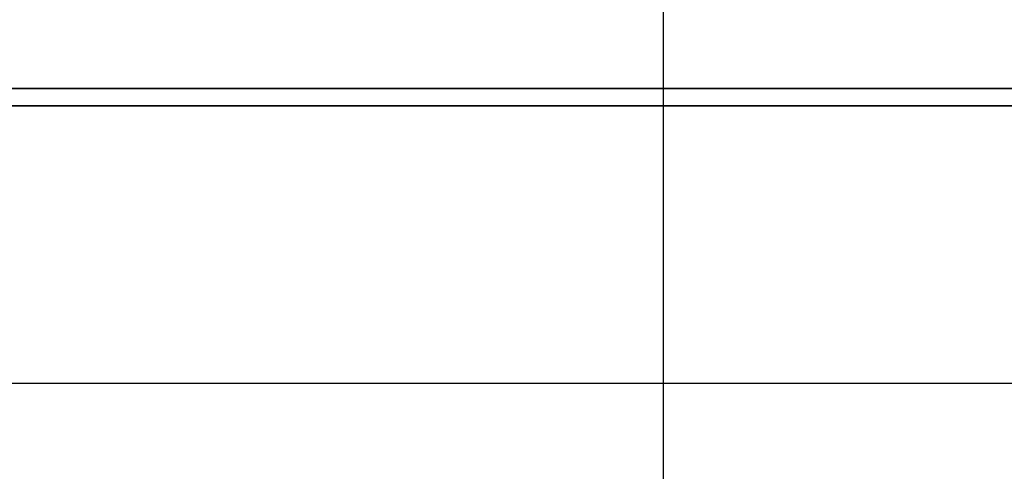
# Model space of a CAD drawing. Header units: millimetres. Extents: x -5 to 170, y -1 to 104.
# Tile 39 of 52: x 149.53 to 153.97, y 47.88 to 49.92. Entities that reach past the tile are written whole.
import ezdxf
from ezdxf.lldxf.tags import DXFTag

# ---------------------------------------------------------------- set-up
doc = ezdxf.new("R2010")
doc.units = ezdxf.units.MM
doc.header["$LTSCALE"] = 0.1
doc.layers.add('layer 1', color=7, linetype='CONTINUOUS')
tags = doc.linetypes.add('DASHED', pattern=[25.72, 12.86, -12.86]).pattern_tags.tags
tags[6:7] = [DXFTag(74, 4), DXFTag(75, 0), DXFTag(340, '0'), DXFTag(46, 0.0), DXFTag(50, 0.0), DXFTag(44, 0.0), DXFTag(45, 0.0)]
tags[4:5] = [DXFTag(74, 4), DXFTag(75, 0), DXFTag(340, '0'), DXFTag(46, 0.0), DXFTag(50, 0.0), DXFTag(44, 0.0), DXFTag(45, 0.0)]

msp = doc.modelspace()

# ---------------------------------------------------------------- linework, layer by layer
at = {"layer": 'layer 1', "linetype": 'DASHED'}
msp.add_line((152.4298, 63.2779), (152.4298, 33.2779), dxfattribs=at)
at = {"layer": 'layer 1'}
msp.add_line((105.7219, 48.2779), (162.2458, 48.2779), dxfattribs=at)
at = {"layer": 'layer 1', "color": 1, "lineweight": 35}
msp.add_open_spline([(156.2569, 49.8967), (156.2569, 49.8967), (156.2569, 49.6271), (156.2569, 49.6271), (156.2569, 49.6271), (156.2569, 49.6271), (156.2569, 49.6087), (156.2569, 49.6087), (156.2569, 49.6087), (156.2569, 49.6087), (156.2384, 49.6087), (156.2384, 49.6087), (156.2384, 49.6087), (156.2384, 49.6087), (140.4901, 49.6087), (140.4901, 49.6087), (140.4901, 49.6087), (140.4901, 49.6087), (140.4901, 49.5304), (140.4901, 49.5304), (140.4901, 49.5304), (140.4901, 49.5304), (156.9272, 49.5304), (156.9272, 49.5304), (156.9272, 49.5304), (156.9272, 49.5304), (156.2569, 49.8967), (156.2569, 49.8967)], degree=3, knots=[0, 0, 0, 0, 0.142857, 0.142857, 0.142857, 0.142857, 0.285714, 0.285714, 0.285714, 0.285714, 0.428571, 0.428571, 0.428571, 0.428571, 0.571429, 0.571429, 0.571429, 0.571429, 0.714286, 0.714286, 0.714286, 0.714286, 0.857143, 0.857143, 0.857143, 0.857143, 1, 1, 1, 1], dxfattribs=at)

doc.saveas('drawing.dxf')
